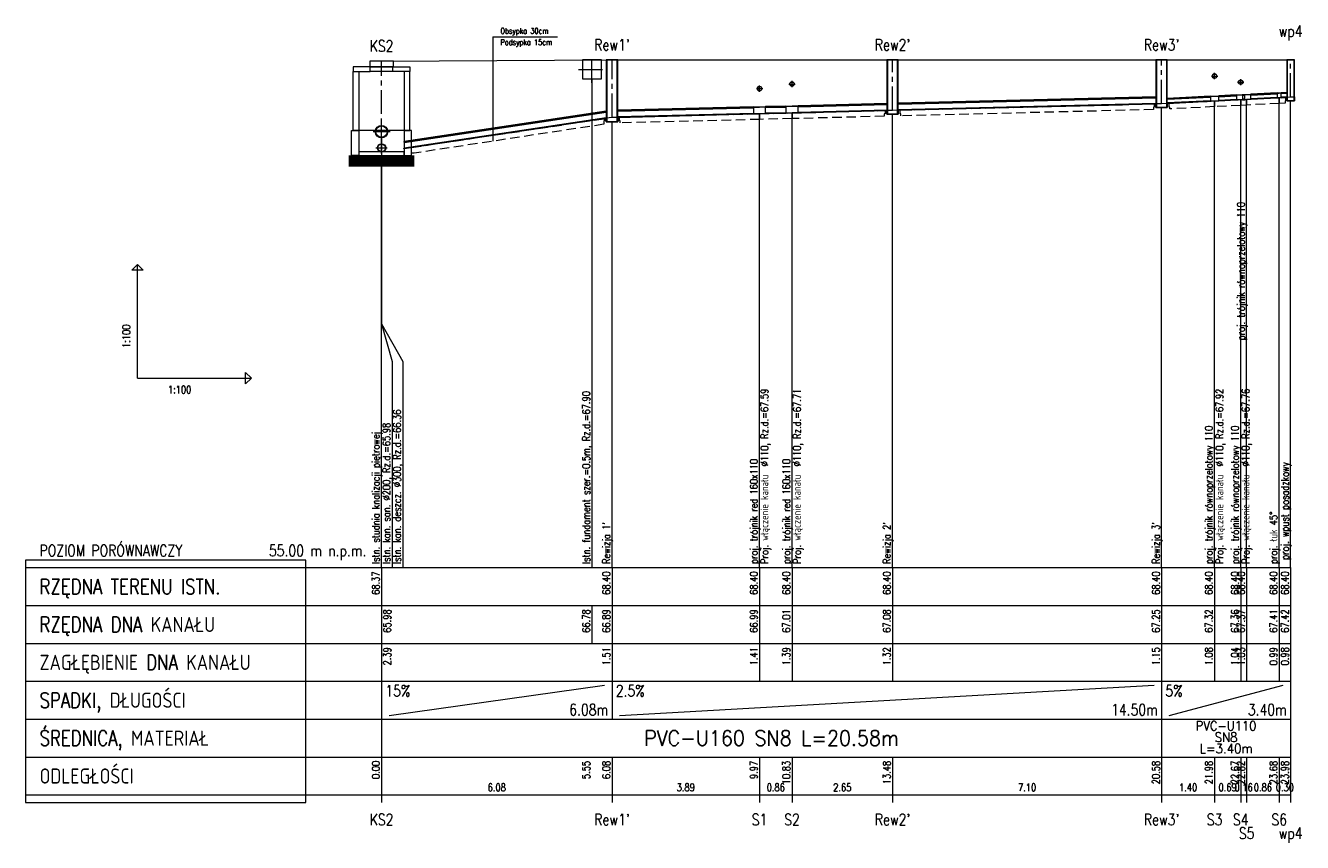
# Model space of a CAD drawing. Header units: millimetres. Extents: x 50853 to 54955, y -8480 to -6058.
# Tile 15 of 28: x 52074 to 52411, y -7403 to -7187. Entities that reach past the tile are written whole.
import ezdxf
from ezdxf.enums import TextEntityAlignment as Align

# ---------------------------------------------------------------- set-up
doc = ezdxf.new("R2010")
doc.units = ezdxf.units.MM
doc.header["$LTSCALE"] = 5
doc.linetypes.add('CENTER', pattern=[2, 1.25, -0.25, 0.25, -0.25])
doc.linetypes.add('DASHED', pattern=[0.75, 0.5, -0.25])
for name, color, linetype, lineweight in [('Liczby', 7, 'Continuous', 20), ('Linie_odn', 7, 'Continuous', 13), ('Linie_opisowe', 7, 'Continuous', 13), ('Linie_tabeli', 7, 'Continuous', 13), ('Odcinki', 5, 'Continuous', 30), ('Opis_PZ', 7, 'Continuous', 20), ('Opis_uzbr_p', 7, 'Continuous', 20), ('Opis_wl', 7, 'Continuous', 20), ('Osie', 7, 'CENTER', 13), ('Podsypki', 7, 'DASHED', 13), ('Ter_istn', 8, 'Continuous', 13), ('Uzbr_podz', 7, 'Continuous', 13), ('Wezly', 5, 'Continuous', 13), ('Wymiary', 7, 'Continuous', 13)]:
    doc.layers.add(name, color=color, linetype=linetype, lineweight=lineweight)
doc.styles.add('Styl1', font='SIMPLEX.shx', dxfattribs={"width": 0.8})
doc.styles.add('Styl10', font='SIMPLEX.shx', dxfattribs={"width": 0.8})
doc.styles.add('Styl13', font='SIMPLEX.shx', dxfattribs={"width": 0.8})
doc.styles.add('Styl15', font='SIMPLEX.shx', dxfattribs={"width": 0.8})
doc.styles.add('Styl17', font='SIMPLEX.shx', dxfattribs={"width": 0.8})
doc.styles.add('Styl19', font='SIMPLEX.shx', dxfattribs={"width": 0.8})
doc.styles.add('Styl2', font='SIMPLEX.shx', dxfattribs={"width": 0.8})
doc.styles.add('Styl25', font='SIMPLEX.shx', dxfattribs={"width": 0.8})
doc.styles.add('Styl3', font='SIMPLEX.shx', dxfattribs={"width": 0.8})
doc.styles.add('Styl4', font='SIMPLEX.shx', dxfattribs={"width": 0.8})
doc.styles.add('Styl5', font='SIMPLEX.shx', dxfattribs={"width": 0.8})
doc.styles.add('Styl6', font='SIMPLEX.shx', dxfattribs={"width": 0.8})
doc.styles.add('Styl8', font='SIMPLEX.shx', dxfattribs={"width": 0.8})

msp = doc.modelspace()

# ---------------------------------------------------------------- linework, layer by layer
at = {"layer": 'Linie_odn'}
for p, q in [((52197.15, -7190.16), (52214.17, -7190.16)), ((52197.15, -7190.16), (52197.16, -7217.66)), ((52103.42, -7280.23), (52103.42, -7250.23)), ((52103.42, -7280.23), (52133.42, -7280.23))]:
    msp.add_line(p, q, dxfattribs=at)
for points in [[(52373.57, -7330.23), (52373.57, -7208.73)], [(52387.53, -7330.23), (52387.53, -7206.99)], [(52394.42, -7330.23), (52394.42, -7206.65)], [(52396, -7330.23), (52396, -7206.57)], [(52404.59, -7330.23), (52404.59, -7206.14)], [(52407.59, -7330.23), (52407.59, -7207.04)], [(52267.49, -7330.23), (52267.49, -7210.34)], [(52276.06, -7330.23), (52276.06, -7210.13)], [(52302.57, -7330.23), (52302.57, -7210.5)], [(52228.57, -7330.23), (52228.57, -7212.54)], [(52167.77, -7330.23), (52167.77, -7221.43)]]:
    msp.add_lwpolyline(points, dxfattribs=at)
for points in [[(52103.42, -7250.23), (52104.92, -7251.73), (52101.92, -7251.73)], [(52133.42, -7280.23), (52131.92, -7281.73), (52131.92, -7278.73)]]:
    msp.add_lwpolyline(points, close=True, dxfattribs=at)
at = {"layer": 'Linie_opisowe'}
msp.add_line((52223.27, -7201.23), (52223.27, -7330.23), dxfattribs=at)
for points in [[(52167.77, -7216.63), (52167.77, -7265.83), (52173.37, -7275.83), (52173.37, -7330.23)], [(52167.77, -7220.43), (52167.77, -7265.83), (52170.57, -7275.83), (52170.57, -7330.23)]]:
    msp.add_lwpolyline(points, dxfattribs=at)
at = {"layer": 'Linie_tabeli'}
for p, q in [((52073.85, -7330.23), (52167.77, -7330.23)), ((52167.77, -7330.23), (52407.59, -7330.23)), ((52167.77, -7330.23), (52167.77, -7390.23)), ((52167.77, -7330.23), (52167.77, -7360.23)), ((52228.57, -7330.23), (52228.57, -7360.23)), ((52267.49, -7330.23), (52267.49, -7360.23)), ((52276.06, -7330.23), (52276.06, -7360.23)), ((52302.57, -7330.23), (52302.57, -7360.23)), ((52373.57, -7330.23), (52373.57, -7360.23)), ((52387.53, -7330.23), (52387.53, -7360.23)), ((52394.42, -7330.23), (52394.42, -7360.23)), ((52396, -7330.23), (52396, -7360.23)), ((52404.59, -7330.23), (52404.59, -7360.23)), ((52407.59, -7330.23), (52407.59, -7390.23)), ((52407.59, -7330.23), (52407.59, -7360.23)), ((52073.85, -7340.23), (52167.77, -7340.23)), ((52167.77, -7340.23), (52407.59, -7340.23)), ((52223.27, -7340.23), (52223.27, -7350.23)), ((52073.85, -7350.23), (52167.77, -7350.23)), ((52167.77, -7350.23), (52407.59, -7350.23)), ((52073.85, -7360.23), (52167.77, -7360.23)), ((52167.77, -7360.23), (52407.59, -7360.23)), ((52167.77, -7360.23), (52167.77, -7370.23)), ((52228.57, -7360.23), (52228.57, -7370.23)), ((52228.57, -7360.23), (52228.57, -7370.23)), ((52373.57, -7360.23), (52373.57, -7370.23)), ((52373.57, -7360.23), (52373.57, -7370.23)), ((52407.59, -7360.23), (52407.59, -7370.23)), ((52169.77, -7369.23), (52226.57, -7361.23)), ((52230.57, -7369.23), (52371.57, -7361.23)), ((52375.57, -7369.23), (52405.59, -7361.23)), ((52073.85, -7370.23), (52167.77, -7370.23)), ((52167.77, -7370.23), (52407.59, -7370.23)), ((52373.57, -7370.23), (52373.57, -7380.23)), ((52407.59, -7370.23), (52407.59, -7380.23)), ((52073.85, -7380.23), (52167.77, -7380.23)), ((52167.77, -7380.23), (52407.59, -7380.23)), ((52167.77, -7380.23), (52167.77, -7392.23)), ((52228.57, -7380.23), (52228.57, -7392.23)), ((52267.49, -7380.23), (52267.49, -7392.23)), ((52276.06, -7380.23), (52276.06, -7392.23)), ((52302.57, -7380.23), (52302.57, -7392.23)), ((52373.57, -7380.23), (52373.57, -7392.23)), ((52387.53, -7380.23), (52387.53, -7392.23)), ((52394.42, -7380.23), (52394.42, -7392.23)), ((52396, -7380.23), (52396, -7392.23)), ((52404.59, -7380.23), (52404.59, -7392.23)), ((52407.59, -7380.23), (52407.59, -7392.23)), ((52073.85, -7390.23), (52167.77, -7390.23)), ((52167.77, -7390.23), (52407.59, -7390.23))]:
    msp.add_line(p, q, dxfattribs=at)
msp.add_lwpolyline([(52073.85, -7392.23), (52147.77, -7392.23), (52147.77, -7328.23), (52073.85, -7328.23)], close=True, dxfattribs=at)
at = {"layer": 'Odcinki'}
for points in [[(52388.63, -7205.84), (52393.32, -7205.6), (52393.32, -7205.55), (52388.63, -7205.78)], [(52395.52, -7205.49), (52394.9, -7205.52), (52394.9, -7205.47), (52395.52, -7205.44)], [(52397.1, -7205.41), (52404.04, -7205.07), (52404.04, -7205.01), (52397.1, -7205.36)], [(52405.14, -7205.01), (52406.59, -7204.94), (52406.59, -7204.88), (52405.14, -7204.96)], [(52230.07, -7209.68), (52265.89, -7208.78), (52265.89, -7208.7), (52230.07, -7209.6)], [(52269.09, -7208.7), (52274.46, -7208.57), (52274.46, -7208.49), (52269.09, -7208.62)], [(52277.66, -7208.49), (52301.07, -7207.9), (52301.07, -7207.82), (52277.66, -7208.41)], [(52304.07, -7207.83), (52372.07, -7206.13), (52372.07, -7206.05), (52304.07, -7207.75)], [(52304.07, -7209.43), (52372.07, -7207.73), (52372.07, -7207.81), (52304.07, -7209.51)], [(52375.07, -7206.51), (52386.43, -7205.95), (52386.43, -7205.89), (52375.07, -7206.46)], [(52375.07, -7207.61), (52386.43, -7207.05), (52386.43, -7207.1), (52375.07, -7207.67)], [(52388.63, -7206.94), (52393.32, -7206.7), (52393.32, -7206.76), (52388.63, -7206.99)], [(52395.52, -7206.59), (52394.9, -7206.62), (52394.9, -7206.68), (52395.52, -7206.65)], [(52397.1, -7206.51), (52404.04, -7206.17), (52404.04, -7206.22), (52397.1, -7206.57)], [(52405.14, -7206.11), (52406.59, -7206.04), (52406.59, -7206.09), (52405.14, -7206.17)], [(52173.77, -7217.93), (52227.07, -7209.94), (52227.07, -7209.86), (52173.77, -7217.85)], [(52173.77, -7219.53), (52227.07, -7211.54), (52227.07, -7211.62), (52173.77, -7219.61)], [(52230.07, -7211.28), (52265.89, -7210.38), (52265.89, -7210.46), (52230.07, -7211.36)], [(52269.09, -7210.3), (52274.46, -7210.17), (52274.46, -7210.25), (52269.09, -7210.38)], [(52277.66, -7210.09), (52301.07, -7209.5), (52301.07, -7209.58), (52277.66, -7210.17)]]:
    msp.add_lwpolyline(points, close=True, dxfattribs=at)
at = {"layer": 'Opis_wl'}
for centre, radius in [((52276.06, -7202.58), 0.605), ((52276.06, -7202.58), 0.55), ((52387.53, -7200.48), 0.605), ((52387.53, -7200.48), 0.55), ((52394.42, -7202.08), 0.605), ((52394.42, -7202.08), 0.55), ((52267.49, -7203.78), 0.605), ((52267.49, -7203.78), 0.55)]:
    msp.add_circle(centre, radius, dxfattribs=at)
at = {"layer": 'Osie'}
for p, q in [((52223.27, -7202.23), (52223.27, -7195.23)), ((52167.77, -7220.43), (52167.77, -7196.53)), ((52219.77, -7198.73), (52226.77, -7198.73)), ((52228.57, -7211.31), (52228.57, -7196.23)), ((52302.57, -7209.46), (52302.57, -7196.23)), ((52373.57, -7207.69), (52373.57, -7196.23)), ((52407.59, -7205.99), (52407.59, -7196.23)), ((52276.06, -7203.41), (52276.06, -7201.76)), ((52386.71, -7200.48), (52388.36, -7200.48)), ((52387.53, -7201.31), (52387.53, -7199.66)), ((52393.6, -7202.08), (52395.25, -7202.08)), ((52394.42, -7202.91), (52394.42, -7201.26)), ((52266.67, -7203.78), (52268.32, -7203.78)), ((52267.49, -7204.61), (52267.49, -7202.96)), ((52275.24, -7202.58), (52276.89, -7202.58)), ((52165.52, -7215.13), (52170.02, -7215.13)), ((52167.77, -7217.38), (52167.77, -7212.88)), ((52167.77, -7220.93), (52167.77, -7217.93)), ((52166.27, -7219.43), (52169.27, -7219.43))]:
    msp.add_line(p, q, dxfattribs=at)
at = {"layer": 'Podsypki'}
for points in [[(52304.55, -7209.49), (52371.59, -7207.82), (52371.59, -7208.69), (52371.41, -7208.69), (52371.41, -7209.32), (52304.73, -7210.99), (52304.73, -7210.46), (52304.55, -7210.46)], [(52375.55, -7207.64), (52387.53, -7207.05), (52387.53, -7207.99), (52387.53, -7207.99), (52387.53, -7208.55), (52375.73, -7209.14), (52375.73, -7208.69), (52375.55, -7208.69)], [(52387.53, -7207.05), (52394.42, -7206.7), (52394.42, -7207.65), (52394.42, -7207.65), (52394.42, -7208.2), (52387.53, -7208.55), (52387.53, -7207.99), (52387.53, -7207.99)], [(52394.42, -7206.7), (52396, -7206.62), (52396, -7207.57), (52396, -7207.57), (52396, -7208.12), (52394.42, -7208.2), (52394.42, -7207.65), (52394.42, -7207.65)], [(52396, -7206.62), (52404.59, -7206.19), (52404.59, -7207.14), (52404.59, -7207.14), (52404.59, -7207.69), (52396, -7208.12), (52396, -7207.57), (52396, -7207.57)], [(52404.59, -7206.19), (52406.27, -7206.11), (52406.27, -7206.99), (52406.15, -7206.99), (52406.15, -7207.61), (52404.59, -7207.69), (52404.59, -7207.14), (52404.59, -7207.14)], [(52175.69, -7219.33), (52226.59, -7211.69), (52226.59, -7212.31), (52226.41, -7212.31), (52226.41, -7213.19), (52176.41, -7220.83), (52176.41, -7220.83), (52175.69, -7220.83)], [(52230.55, -7211.34), (52267.49, -7210.42), (52267.49, -7211.34), (52267.49, -7211.34), (52267.49, -7211.92), (52230.73, -7212.84), (52230.73, -7212.31), (52230.55, -7212.31)], [(52267.49, -7210.42), (52276.06, -7210.21), (52276.06, -7211.13), (52276.06, -7211.13), (52276.06, -7211.71), (52267.49, -7211.92), (52267.49, -7211.34), (52267.49, -7211.34)], [(52276.06, -7210.21), (52300.59, -7209.59), (52300.59, -7210.46), (52300.41, -7210.46), (52300.41, -7211.09), (52276.06, -7211.71), (52276.06, -7211.13), (52276.06, -7211.13)]]:
    msp.add_lwpolyline(points, close=True, dxfattribs=at)
at = {"layer": 'Ter_istn'}
msp.add_lwpolyline([(52167.77, -7196.53), (52228.57, -7196.23), (52267.49, -7196.23), (52276.06, -7196.23), (52302.57, -7196.23), (52373.57, -7196.23), (52387.53, -7196.23), (52394.42, -7196.23), (52396, -7196.23), (52404.59, -7196.23), (52407.59, -7196.23)], dxfattribs=at)
at = {"layer": 'Uzbr_podz'}
msp.add_lwpolyline([(52220.77, -7201.23), (52225.77, -7201.23), (52225.77, -7196.23), (52220.77, -7196.23)], close=True, dxfattribs=at)
for centre, radius in [((52167.77, -7215.13), 1.65), ((52167.77, -7215.13), 1.5), ((52167.77, -7219.43), 1.1), ((52167.77, -7219.43), 1)]:
    msp.add_circle(centre, radius, dxfattribs=at)
at = {"layer": 'Wezly'}
for p, q in [((52170.77, -7198.03), (52164.77, -7198.03)), ((52170.77, -7199.23), (52164.77, -7199.23)), ((52394.42, -7205.49), (52393.32, -7205.55)), ((52394.42, -7205.55), (52393.32, -7205.6)), ((52393.32, -7205.55), (52393.32, -7206.76)), ((52395.52, -7205.44), (52394.42, -7205.49)), ((52395.52, -7205.49), (52394.42, -7205.55)), ((52396, -7205.41), (52394.9, -7205.47)), ((52396, -7205.47), (52394.9, -7205.52)), ((52394.9, -7205.47), (52394.9, -7206.68)), ((52395.52, -7206.65), (52395.52, -7205.44)), ((52397.1, -7205.36), (52396, -7205.41)), ((52397.1, -7205.41), (52396, -7205.47)), ((52397.1, -7206.57), (52397.1, -7205.36)), ((52404.59, -7204.98), (52404.04, -7205.01)), ((52404.04, -7205.01), (52404.04, -7206.22)), ((52404.59, -7205.04), (52404.04, -7205.07)), ((52405.14, -7204.96), (52404.59, -7204.98)), ((52405.14, -7205.01), (52404.59, -7205.04)), ((52405.14, -7206.17), (52405.14, -7204.96)), ((52267.49, -7208.66), (52265.89, -7208.7)), ((52265.89, -7208.7), (52265.89, -7210.46)), ((52267.49, -7208.74), (52265.89, -7208.78)), ((52269.09, -7208.62), (52267.49, -7208.66)), ((52269.09, -7208.7), (52267.49, -7208.74)), ((52269.09, -7210.38), (52269.09, -7208.62)), ((52276.06, -7208.45), (52274.46, -7208.49)), ((52274.46, -7208.49), (52274.46, -7210.25)), ((52276.06, -7208.53), (52274.46, -7208.57)), ((52277.66, -7208.41), (52276.06, -7208.45)), ((52277.66, -7208.49), (52276.06, -7208.53)), ((52277.66, -7210.17), (52277.66, -7208.41)), ((52387.53, -7205.84), (52386.43, -7205.89)), ((52387.53, -7205.89), (52386.43, -7205.95)), ((52386.43, -7205.89), (52386.43, -7207.1)), ((52386.43, -7207.05), (52387.53, -7206.99)), ((52386.43, -7207.1), (52387.53, -7207.05)), ((52388.63, -7205.78), (52387.53, -7205.84)), ((52388.63, -7205.84), (52387.53, -7205.89)), ((52387.53, -7206.99), (52388.63, -7206.94)), ((52387.53, -7207.05), (52388.63, -7206.99)), ((52388.63, -7206.99), (52388.63, -7205.78)), ((52393.32, -7206.7), (52394.42, -7206.65)), ((52393.32, -7206.76), (52394.42, -7206.7)), ((52394.42, -7206.65), (52395.52, -7206.59)), ((52394.42, -7206.7), (52395.52, -7206.65)), ((52394.9, -7206.62), (52396, -7206.57)), ((52394.9, -7206.68), (52396, -7206.62)), ((52396, -7206.57), (52397.1, -7206.51)), ((52396, -7206.62), (52397.1, -7206.57)), ((52404.04, -7206.17), (52404.59, -7206.14)), ((52404.04, -7206.22), (52404.59, -7206.19)), ((52404.59, -7206.14), (52405.14, -7206.11)), ((52404.59, -7206.19), (52405.14, -7206.17)), ((52265.89, -7210.38), (52267.49, -7210.34)), ((52265.89, -7210.46), (52267.49, -7210.42)), ((52267.49, -7210.34), (52269.09, -7210.3)), ((52267.49, -7210.42), (52269.09, -7210.38)), ((52274.46, -7210.17), (52276.06, -7210.13)), ((52274.46, -7210.25), (52276.06, -7210.21)), ((52276.06, -7210.13), (52277.66, -7210.09)), ((52276.06, -7210.21), (52277.66, -7210.17)), ((52174.37, -7214.83), (52161.17, -7214.83))]:
    msp.add_line(p, q, dxfattribs=at)
for points in [[(52164.77, -7198.03), (52160.27, -7198.03), (52160.27, -7199.23), (52164.77, -7199.23)], [(52164.65, -7198.03), (52170.9, -7198.03), (52170.9, -7196.53), (52164.65, -7196.53)], [(52170.77, -7198.03), (52175.27, -7198.03), (52175.27, -7199.23), (52170.77, -7199.23)], [(52227.07, -7196.23), (52230.07, -7196.23), (52230.07, -7196.23), (52227.07, -7196.23)], [(52227.07, -7212.54), (52230.07, -7212.54), (52230.07, -7196.23), (52227.07, -7196.23)], [(52227.22, -7212.54), (52229.92, -7212.54), (52229.92, -7196.23), (52227.22, -7196.23)], [(52301.07, -7196.23), (52304.07, -7196.23), (52304.07, -7196.23), (52301.07, -7196.23)], [(52301.07, -7210.5), (52304.07, -7210.5), (52304.07, -7196.23), (52301.07, -7196.23)], [(52301.22, -7210.5), (52303.92, -7210.5), (52303.92, -7196.23), (52301.22, -7196.23)], [(52372.07, -7196.23), (52375.07, -7196.23), (52375.07, -7196.23), (52372.07, -7196.23)], [(52372.07, -7208.73), (52375.07, -7208.73), (52375.07, -7196.23), (52372.07, -7196.23)], [(52372.22, -7208.73), (52374.92, -7208.73), (52374.92, -7196.23), (52372.22, -7196.23)], [(52406.59, -7196.23), (52408.59, -7196.23), (52408.59, -7196.23), (52406.59, -7196.23)], [(52406.59, -7207.04), (52408.59, -7207.04), (52408.59, -7196.23), (52406.59, -7196.23)], [(52406.69, -7207.04), (52408.49, -7207.04), (52408.49, -7196.23), (52406.69, -7196.23)], [(52161.77, -7214.83), (52160.27, -7214.83), (52160.27, -7199.23), (52161.77, -7199.23)], [(52173.77, -7214.83), (52175.27, -7214.83), (52175.27, -7199.23), (52173.77, -7199.23)], [(52373.57, -7208.73), (52372.07, -7208.73), (52372.07, -7207.73), (52373.57, -7207.69), (52375.07, -7207.61), (52375.07, -7208.73)], [(52407.59, -7207.04), (52406.59, -7207.04), (52406.59, -7206.04), (52407.59, -7205.99), (52408.59, -7205.99), (52408.59, -7207.04)], [(52228.57, -7212.54), (52227.07, -7212.54), (52227.07, -7211.54), (52228.57, -7211.31), (52230.07, -7211.28), (52230.07, -7212.54)], [(52302.57, -7210.5), (52301.07, -7210.5), (52301.07, -7209.5), (52302.57, -7209.46), (52304.07, -7209.43), (52304.07, -7210.5)], [(52161.77, -7221.43), (52159.85, -7221.43), (52159.85, -7214.83), (52161.77, -7214.83)], [(52173.77, -7221.43), (52175.69, -7221.43), (52175.69, -7214.83), (52173.77, -7214.83)], [(52161.77, -7221.43), (52173.77, -7221.43), (52173.77, -7220.43), (52161.77, -7220.43)]]:
    msp.add_lwpolyline(points, close=True, dxfattribs=at)
for points, const_width in [([(52159.13, -7222.43), (52176.41, -7222.43)], 2), ([(52159.13, -7223.93), (52176.41, -7223.93)], 1)]:
    msp.add_lwpolyline(points, dxfattribs=dict(at, const_width=const_width))

# ---------------------------------------------------------------- texts
at = {"layer": 'Liczby', "width": 0.8}
for s, height, style, p in [('wp4', 3, 'Styl13', (52407.59, -7190.13)), ('KS2', 3, 'Styl13', (52167.77, -7194.03)), ("Rew1'", 3, 'Styl13', (52228.57, -7193.73)), ("Rew2'", 3, 'Styl13', (52302.57, -7193.73)), ("Rew3'", 3, 'Styl13', (52373.57, -7193.73)), ('6.08', 2, 'Styl6', (52198.17, -7389.23)), ('3.89', 2, 'Styl6', (52248.03, -7389.23)), ('0.86', 2, 'Styl6', (52271.78, -7389.23)), ('2.65', 2, 'Styl6', (52289.32, -7389.23)), ('7.10', 2, 'Styl6', (52338.07, -7389.23)), ('1.40', 2, 'Styl6', (52380.55, -7389.23)), ('0.69', 2, 'Styl6', (52390.98, -7389.23)), ('0.16', 2, 'Styl6', (52395.21, -7389.23)), ('0.86', 2, 'Styl6', (52400.29, -7389.23)), ('0.30', 2, 'Styl6', (52406.09, -7389.23)), ('KS2', 3, 'Styl13', (52167.77, -7398.23)), ("Rew1'", 3, 'Styl13', (52228.57, -7398.23)), ('S1', 3, 'Styl13', (52267.49, -7398.23)), ('S2', 3, 'Styl13', (52276.06, -7398.23)), ("Rew2'", 3, 'Styl13', (52302.57, -7398.23)), ("Rew3'", 3, 'Styl13', (52373.57, -7398.23)), ('S3', 3, 'Styl13', (52387.53, -7398.23)), ('S4', 3, 'Styl13', (52394.42, -7398.23)), ('S6', 3, 'Styl13', (52404.59, -7398.23)), ('S5', 3, 'Styl13', (52396, -7401.83)), ('wp4', 3, 'Styl13', (52407.59, -7401.83))]:
    msp.add_text(s, height=height, dxfattribs=dict(at, style=style)).set_placement(p, align=Align.CENTER)
for s, style, p in [('POZIOM PORÓWNAWCZY', 'Styl10', (52077.55, -7327.23)), ('15%', 'Styl4', (52168.77, -7364.23)), ('2.5%', 'Styl4', (52229.57, -7364.23)), ('5%', 'Styl4', (52374.57, -7364.23))]:
    msp.add_text(s, height=3, dxfattribs=dict(at, style=style)).set_placement(p)
for s, style, p in [('55.00 m n.p.m.', 'Styl10', (52163.77, -7327.23)), ('6.08m', 'Styl4', (52227.57, -7369.23)), ('14.50m', 'Styl4', (52372.57, -7369.23)), ('3.40m', 'Styl4', (52406.59, -7369.23))]:
    msp.add_text(s, height=3, dxfattribs=dict(at, style=style)).set_placement(p, align=Align.RIGHT)
for s, style, p in [('68.37', 'Styl2', (52167.27, -7331.23)), ('68.40', 'Styl2', (52228.07, -7331.23)), ('68.40', 'Styl2', (52266.99, -7331.23)), ('68.40', 'Styl2', (52275.56, -7331.23)), ('68.40', 'Styl2', (52302.07, -7331.23)), ('68.40', 'Styl2', (52373.07, -7331.23)), ('68.40', 'Styl2', (52387.03, -7331.23)), ('68.40', 'Styl2', (52393.92, -7331.23)), ('68.40', 'Styl2', (52395.5, -7331.23)), ('68.40', 'Styl2', (52404.09, -7331.23)), ('68.40', 'Styl2', (52407.09, -7331.23)), ('65.98', 'Styl2', (52170.27, -7341.23)), ('66.78', 'Styl3', (52222.77, -7341.23)), ('66.89', 'Styl2', (52228.07, -7341.23)), ('66.99', 'Styl2', (52266.99, -7341.23)), ('67.01', 'Styl2', (52275.56, -7341.23)), ('67.08', 'Styl2', (52302.07, -7341.23)), ('67.25', 'Styl2', (52373.07, -7341.23)), ('67.32', 'Styl2', (52387.03, -7341.23)), ('67.36', 'Styl2', (52393.92, -7341.23)), ('67.37', 'Styl2', (52395.5, -7341.23)), ('67.41', 'Styl2', (52404.09, -7341.23)), ('67.42', 'Styl2', (52407.09, -7341.23)), ('2.39', 'Styl2', (52170.27, -7351.23)), ('1.51', 'Styl2', (52228.07, -7351.23)), ('1.41', 'Styl2', (52266.99, -7351.23)), ('1.39', 'Styl2', (52275.56, -7351.23)), ('1.32', 'Styl2', (52302.07, -7351.23)), ('1.15', 'Styl2', (52373.07, -7351.23)), ('1.08', 'Styl2', (52387.03, -7351.23)), ('1.04', 'Styl2', (52393.92, -7351.23)), ('1.03', 'Styl2', (52395.5, -7351.23)), ('0.99', 'Styl2', (52404.09, -7351.23)), ('0.98', 'Styl2', (52407.09, -7351.23)), ('0.00', 'Styl2', (52167.27, -7381.23)), ('5.55', 'Styl3', (52222.77, -7381.23)), ('6.08', 'Styl2', (52228.07, -7381.23)), ('9.97', 'Styl2', (52266.99, -7381.23)), ('10.83', 'Styl2', (52275.56, -7381.23)), ('13.48', 'Styl2', (52302.07, -7381.23)), ('20.58', 'Styl2', (52373.07, -7381.23)), ('21.98', 'Styl2', (52387.03, -7381.23)), ('22.67', 'Styl2', (52393.92, -7381.23)), ('22.82', 'Styl2', (52395.5, -7381.23)), ('23.68', 'Styl2', (52404.09, -7381.23)), ('23.98', 'Styl2', (52407.09, -7381.23))]:
    msp.add_text(s, height=2, rotation=90, dxfattribs=dict(at, style=style)).set_placement(p, align=Align.RIGHT)
at = {"layer": 'Liczby', "style": 'Styl5'}
for s, height, width, p, p2 in [('PVC-U110', 2.5, 0.861538, (52382.58, -7373.23), (52398.58, -7373.23)), ('PVC-U160 SN8 L=20.58m', 4, 0.838005, (52237.07, -7377.23), (52304.27, -7377.23)), ('SN8', 2.5, 0.9, (52387.58, -7376.23), (52393.58, -7376.23)), ('L=3.40m', 2.5, 0.871111, (52383.58, -7379.23), (52397.58, -7379.23))]:
    msp.add_text(s, height=height, dxfattribs=dict(at, width=width)).set_placement(p, p2, align=Align.FIT)
at = {"layer": 'Linie_odn', "style": 'Styl25', "width": 0.8}
for s, p in [('Obsypka 30cm', (52199.15, -7189.29)), ('Podsypka 15cm', (52199.15, -7192.29))]:
    msp.add_text(s, height=1.5, dxfattribs=at).set_placement(p)
at = {"layer": 'Linie_tabeli', "style": 'Styl1', "width": 0.8}
for s, p in [('RZĘDNA TERENU ISTN.', (52077.55, -7337.23)), ('RZĘDNA DNA KANAŁU', (52077.55, -7347.23)), ('ZAGŁĘBIENIE DNA KANAŁU', (52077.55, -7357.23)), ('SPADKI, DŁUGOŚCI', (52077.55, -7367.23)), ('ŚREDNICA, MATERIAŁ', (52077.55, -7377.23)), ('ODLEGŁOŚCI', (52077.55, -7387.23))]:
    msp.add_text(s, height=4, dxfattribs=at).set_placement(p)
at = {"layer": 'Opis_PZ', "style": 'Styl15', "width": 0.8}
for s, p in [('proj. trójnik równoprzelotowy 110', (52395.5, -7270.19)), ('Istn. studnia knalizacji piętrowej', (52167.27, -7329.23)), ('proj. trójnik równoprzelotowy 110', (52387.03, -7329.23)), ('proj. trójnik równoprzelotowy 110', (52393.92, -7329.23)), ('proj. trójnik red 160x110', (52266.99, -7329.23)), ('proj. trójnik red 160x110', (52275.56, -7329.23)), (' proj. wpust posadzkowy', (52407.09, -7329.23)), ('proj. łuk 45%%d', (52404.09, -7329.23)), ("Rewizja 1'", (52228.07, -7329.23)), ("Rewizja 2'", (52302.07, -7329.23)), ("Rewizja 3'", (52373.07, -7329.23))]:
    msp.add_text(s, height=2, rotation=90, dxfattribs=at).set_placement(p)
at = {"layer": 'Opis_uzbr_p', "style": 'Styl19', "width": 0.8}
for s, p in [('Istn. fundament szer.=0.5m, Rz.d.=67.90', (52222.77, -7329.23)), ('Istn. kan. deszcz. %%C300, Rz.d.=66.36', (52172.87, -7329.23)), ('Istn. kan. san. %%C200, Rz.d.=65.98', (52170.07, -7329.23))]:
    msp.add_text(s, height=2, rotation=90, dxfattribs=at).set_placement(p)
at = {"layer": 'Opis_wl', "style": 'Styl17', "width": 0.8}
for s, p in [('Proj. włączenie kanału  %%C110, Rz.d.=67.59', (52269.79, -7329.23)), ('Proj. włączenie kanału  %%C110, Rz.d.=67.71', (52278.36, -7329.23)), ('Proj. włączenie kanału  %%C110, Rz.d.=67.92', (52389.83, -7329.23)), ('Proj. włączenie kanału  %%C110, Rz.d.=67.76', (52396.72, -7329.23))]:
    msp.add_text(s, height=2, rotation=90, dxfattribs=at).set_placement(p)
at = {"layer": 'Wymiary', "style": 'Styl8', "width": 0.8}
msp.add_text('1:100', height=2, rotation=90, dxfattribs=at).set_placement((52101.42, -7272.23))
msp.add_text('1:100', height=2, dxfattribs=at).set_placement((52111.42, -7284.23))

doc.saveas('drawing.dxf')
